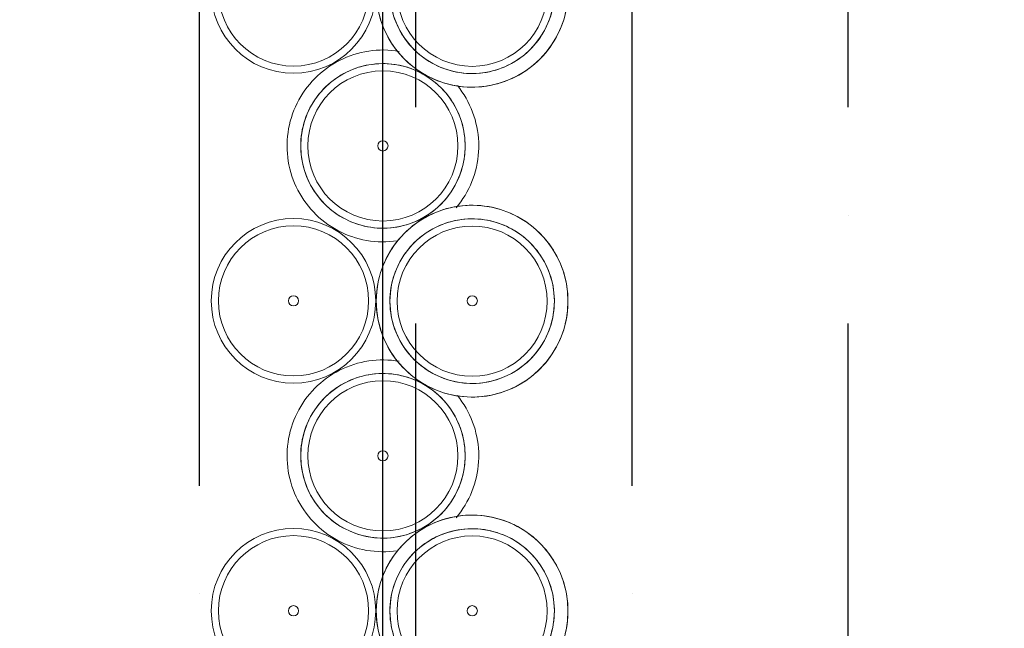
# Model space of a CAD drawing. Header units: millimetres. Extents: x 3625 to 132892, y -52547 to 67182.
# Tile 216 of 256: x 64082 to 64371, y 35296 to 35475. Entities that reach past the tile are written whole.
import ezdxf

# ---------------------------------------------------------------- set-up
doc = ezdxf.new("R2010")
doc.units = ezdxf.units.MM
doc.layers.add('A-GENM', color=6, linetype='Continuous', lineweight=18)
doc.layers.add('ATN Houtenlatten pl', color=20, linetype='Continuous')
pattern_1 = [(45, (-7171.6, -35437.6), (-500, 500), []), (45, (-7001.6, -35437.6), (-500, 500), []), (45, (-6991.6, -35437.6), (-500, 500), []), (45, (-6981.6, -35437.6), (-500, 500), []), (45, (-6971.6, -35437.6), (-500, 500), []), (45, (-6961.6, -35437.6), (-500, 500), []), (45, (-6951.6, -35437.6), (-500, 500), []), (45, (-6941.6, -35437.6), (-500, 500), [])]

# ---------------------------------------------------------------- blocks, each defined once
blk = doc.blocks.new('22_KA_stijgerbuizenwand sectie - Type-V201-Plotview plafond begane grond - 1 op 100')
at = {"layer": 'A-GENM', "flags": 128}
for points in [[(54.36, 45.39), (54.33, 46.52), (54.27, 47.64), (54.15, 48.76), (54, 49.88), (53.8, 50.98), (53.55, 52.08), (53.26, 53.17), (52.93, 54.25), (52.55, 55.31), (52.13, 56.35), (51.67, 57.38), (51.18, 58.39), (50.64, 59.38), (50.06, 60.34), (49.44, 61.29), (48.79, 62.2), (48.09, 63.09), (47.37, 63.95), (46.61, 64.78), (45.82, 65.58), (45, 66.35), (44.14, 67.09), (43.26, 67.79), (42.35, 68.45), (41.42, 69.08), (40.46, 69.67), (39.47, 70.22), (38.47, 70.73), (37.45, 71.2), (36.41, 71.63), (35.35, 72.01), (34.28, 72.36), (33.19, 72.66), (32.1, 72.92), (30.99, 73.13), (29.88, 73.3), (28.76, 73.42), (27.64, 73.5), (26.51, 73.54), (25.38, 73.53), (24.26, 73.47), (23.14, 73.37), (22.02, 73.23), (20.91, 73.04), (19.81, 72.8), (18.72, 72.53), (17.64, 72.21), (16.57, 71.84), (15.52, 71.44), (14.49, 70.99), (13.48, 70.5), (12.48, 69.97), (11.51, 69.4), (10.56, 68.79), (9.64, 68.15), (8.74, 67.47), (7.87, 66.75), (7.03, 66), (6.23, 65.22), (5.45, 64.4), (4.7, 63.56), (4, 62.69), (3.32, 61.78), (2.68, 60.85), (2.08, 59.9), (1.52, 58.93), (1, 57.93), (0.52, 56.91), (0.08, 55.87), (-0.32, 54.82), (-0.67, 53.75), (-0.99, 52.67), (-1.26, 51.58), (-1.48, 50.47), (-1.66, 49.36), (-1.8, 48.25), (-1.89, 47.12), (-1.94, 46), (-1.94, 45.39)], [(2.06, 45.39), (2.08, 46.36), (2.13, 47.32), (2.23, 48.28), (2.36, 49.24), (2.54, 50.19), (2.75, 51.13), (3, 52.06), (3.28, 52.99), (3.6, 53.9), (3.96, 54.79), (4.36, 55.68), (4.79, 56.54), (5.25, 57.39), (5.74, 58.22), (6.27, 59.03), (6.84, 59.81), (7.43, 60.58), (8.05, 61.31), (8.7, 62.03), (9.38, 62.71), (10.09, 63.37), (10.82, 64), (11.58, 64.6), (12.36, 65.17), (13.16, 65.71), (13.98, 66.22), (14.82, 66.69), (15.68, 67.13), (16.56, 67.53), (17.46, 67.9), (18.36, 68.23), (19.28, 68.53), (20.21, 68.78), (21.15, 69.01), (22.1, 69.19), (23.06, 69.33), (24.02, 69.44), (24.98, 69.51), (25.95, 69.54), (26.91, 69.53), (27.88, 69.48), (28.84, 69.4), (29.8, 69.27), (30.75, 69.11), (31.69, 68.91), (32.63, 68.67), (33.56, 68.4), (34.47, 68.08), (35.37, 67.73), (36.26, 67.35), (37.13, 66.93), (37.98, 66.48), (38.81, 65.99), (39.63, 65.47), (40.42, 64.92), (41.19, 64.33), (41.93, 63.72), (42.65, 63.07), (43.35, 62.4), (44.01, 61.7), (44.65, 60.98), (45.26, 60.23), (45.84, 59.45), (46.39, 58.66), (46.9, 57.84), (47.38, 57), (47.83, 56.15), (48.24, 55.27), (48.62, 54.38), (48.96, 53.48), (49.27, 52.56), (49.53, 51.64), (49.77, 50.7), (49.96, 49.75), (50.11, 48.8), (50.23, 47.84), (50.31, 46.88), (50.35, 45.91), (50.36, 45.39)], [(-1.94, 45.39), (-1.92, 44.26), (-1.85, 43.14), (-1.74, 42.02), (-1.58, 40.91), (-1.38, 39.8), (-1.14, 38.7), (-0.85, 37.61), (-0.51, 36.54), (-0.14, 35.47), (0.28, 34.43), (0.74, 33.4), (1.24, 32.39), (1.78, 31.4), (2.36, 30.44), (2.97, 29.5), (3.63, 28.58), (4.32, 27.69), (5.04, 26.83), (5.8, 26), (6.59, 25.2), (7.42, 24.43), (8.27, 23.69), (9.15, 22.99), (10.06, 22.33), (11, 21.7), (11.96, 21.11), (12.94, 20.56), (13.94, 20.05), (14.96, 19.58), (16.01, 19.15), (17.06, 18.77), (18.14, 18.42), (19.22, 18.12), (20.32, 17.86), (21.42, 17.65), (22.53, 17.48), (23.65, 17.36), (24.78, 17.28), (25.9, 17.24), (27.03, 17.25), (28.15, 17.31), (29.27, 17.41), (30.39, 17.55), (31.5, 17.74), (32.6, 17.98), (33.69, 18.25), (34.77, 18.58), (35.84, 18.94), (36.89, 19.35), (37.92, 19.79), (38.93, 20.28), (39.93, 20.81), (40.9, 21.38), (41.85, 21.99), (42.77, 22.63), (43.67, 23.31), (44.54, 24.03), (45.38, 24.78), (46.19, 25.56), (46.96, 26.38), (47.71, 27.22), (48.42, 28.1), (49.09, 29), (49.73, 29.93), (50.33, 30.88), (50.89, 31.86), (51.41, 32.85), (51.89, 33.87), (52.33, 34.91), (52.73, 35.96), (53.09, 37.03), (53.4, 38.11), (53.67, 39.2), (53.89, 40.31), (54.07, 41.42), (54.21, 42.54), (54.3, 43.66), (54.35, 44.78), (54.36, 45.39)], [(50.36, 45.39), (50.34, 44.42), (50.28, 43.46), (50.18, 42.5), (50.05, 41.54), (49.87, 40.59), (49.66, 39.65), (49.42, 38.72), (49.13, 37.79), (48.81, 36.88), (48.45, 35.99), (48.06, 35.1), (47.63, 34.24), (47.16, 33.39), (46.67, 32.56), (46.14, 31.75), (45.58, 30.97), (44.98, 30.21), (44.36, 29.47), (43.71, 28.75), (43.03, 28.07), (42.33, 27.41), (41.59, 26.78), (40.84, 26.18), (40.06, 25.61), (39.25, 25.07), (38.43, 24.56), (37.59, 24.09), (36.73, 23.65), (35.85, 23.25), (34.96, 22.88), (34.05, 22.55), (33.13, 22.25), (32.2, 22), (31.26, 21.77), (30.31, 21.59), (29.36, 21.45), (28.4, 21.34), (27.43, 21.27), (26.47, 21.24), (25.5, 21.25), (24.54, 21.3), (23.57, 21.38), (22.62, 21.51), (21.66, 21.67), (20.72, 21.87), (19.78, 22.11), (18.86, 22.39), (17.94, 22.7), (17.04, 23.05), (16.16, 23.43), (15.29, 23.85), (14.43, 24.3), (13.6, 24.79), (12.79, 25.31), (11.99, 25.87), (11.22, 26.45), (10.48, 27.06), (9.76, 27.71), (9.06, 28.38), (8.4, 29.08), (7.76, 29.8), (7.15, 30.55), (6.57, 31.33), (6.03, 32.12), (5.51, 32.94), (5.03, 33.78), (4.58, 34.63), (4.17, 35.51), (3.79, 36.4), (3.45, 37.3), (3.15, 38.22), (2.88, 39.14), (2.65, 40.08), (2.45, 41.03), (2.3, 41.98), (2.18, 42.94), (2.1, 43.9), (2.06, 44.87), (2.06, 45.39)], [(4.78, 27.74), (3.67, 27.91), (2.55, 28.03), (1.43, 28.11), (0.3, 28.15), (-0.82, 28.14), (-1.95, 28.08), (-3.07, 27.98), (-4.18, 27.84), (-5.29, 27.65), (-6.4, 27.41), (-7.49, 27.14), (-8.57, 26.82), (-9.63, 26.45), (-10.68, 26.04), (-11.71, 25.6), (-12.73, 25.11), (-13.72, 24.58), (-14.69, 24.01), (-15.64, 23.4), (-16.57, 22.76), (-17.46, 22.08), (-18.33, 21.36), (-19.17, 20.61), (-19.98, 19.83), (-20.76, 19.01), (-21.5, 18.17), (-22.21, 17.29), (-22.88, 16.39), (-23.52, 15.46), (-24.12, 14.51), (-24.68, 13.54), (-25.2, 12.54), (-25.69, 11.52), (-26.13, 10.48), (-26.52, 9.43), (-26.88, 8.36), (-27.19, 7.28), (-27.46, 6.19), (-27.69, 5.08), (-27.87, 3.97), (-28, 2.85), (-28.1, 1.73), (-28.14, 0.61), (-28.15, 0)], [(-6.92, 23.14), (-5.99, 23.39), (-5.05, 23.62), (-4.1, 23.8), (-3.15, 23.94), (-2.19, 24.05), (-1.23, 24.12), (-0.26, 24.15), (0.71, 24.14), (1.67, 24.09), (2.63, 24.01), (3.59, 23.88), (4.54, 23.72), (5.49, 23.52), (6.42, 23.28), (7.35, 23), (8.26, 22.69), (9.16, 22.34), (10.05, 21.96), (10.92, 21.54), (11.77, 21.09)], [(-19.37, 14.42), (-18.78, 15.19), (-18.16, 15.92), (-17.5, 16.64), (-16.83, 17.32), (-16.12, 17.98), (-15.39, 18.61), (-14.63, 19.21), (-13.85, 19.78), (-13.05, 20.32), (-12.23, 20.83), (-11.38, 21.3), (-10.52, 21.74), (-9.64, 22.14), (-8.75, 22.51), (-7.84, 22.84)], [(12.61, 20.6), (13.42, 20.08), (14.21, 19.53), (14.98, 18.94), (15.73, 18.33), (16.45, 17.68), (17.14, 17.01), (17.81, 16.31), (18.45, 15.59), (19.05, 14.84), (19.63, 14.06), (20.18, 13.27), (20.69, 12.45), (21.18, 11.61), (21.62, 10.76), (22.04, 9.88), (22.41, 8.99), (22.75, 8.09), (23.06, 7.17), (23.33, 6.25), (23.56, 5.31), (23.75, 4.36), (23.91, 3.41), (24.03, 2.45), (24.1, 1.49), (24.14, 0.52)], [(28.15, 0), (28.13, 1.13), (28.06, 2.25), (27.95, 3.37), (27.79, 4.48), (27.59, 5.59), (27.34, 6.69), (27.05, 7.78), (26.72, 8.86), (26.35, 9.92), (25.93, 10.96), (25.47, 11.99), (24.97, 13), (24.43, 13.99), (23.85, 14.95), (23.23, 15.89), (22.58, 16.81), (21.89, 17.7)], [(-24.15, 0), (-24.13, 0.97), (-24.07, 1.93), (-23.98, 2.89), (-23.84, 3.85), (-23.67, 4.8), (-23.46, 5.74), (-23.21, 6.67), (-22.92, 7.6), (-22.6, 8.51), (-22.24, 9.4), (-21.85, 10.29), (-21.42, 11.15), (-20.96, 12), (-20.46, 12.83), (-19.93, 13.64)], [(-28.15, 0), (-28.13, -1.13), (-28.06, -2.25), (-27.95, -3.37), (-27.79, -4.48), (-27.59, -5.59), (-27.34, -6.69), (-27.05, -7.78), (-26.72, -8.86), (-26.35, -9.92), (-25.93, -10.96), (-25.47, -11.99), (-24.97, -13), (-24.43, -13.99), (-23.85, -14.95), (-23.23, -15.89), (-22.58, -16.81), (-21.89, -17.7), (-21.16, -18.56), (-20.4, -19.39), (-19.61, -20.19), (-18.79, -20.96), (-17.94, -21.7), (-17.05, -22.4), (-16.14, -23.06), (-15.21, -23.69), (-14.25, -24.28), (-13.27, -24.83), (-12.26, -25.34), (-11.24, -25.81), (-10.2, -26.24), (-9.14, -26.62), (-8.07, -26.97), (-6.99, -27.27), (-5.89, -27.53), (-4.78, -27.74), (-3.67, -27.91), (-2.55, -28.03), (-1.43, -28.11), (-0.3, -28.15), (0.82, -28.14), (1.95, -28.08), (3.07, -27.98), (4.18, -27.84)], [(24.15, 0), (24.13, -0.97), (24.07, -1.93), (23.98, -2.89), (23.84, -3.85), (23.67, -4.8), (23.46, -5.74), (23.21, -6.67), (22.92, -7.6), (22.6, -8.51), (22.24, -9.4), (21.85, -10.29), (21.42, -11.15), (20.96, -12), (20.46, -12.83), (19.93, -13.64)], [(21.5, -18.17), (22.21, -17.29), (22.88, -16.39), (23.52, -15.46), (24.12, -14.51), (24.68, -13.54), (25.2, -12.54), (25.69, -11.52), (26.13, -10.48), (26.52, -9.43), (26.88, -8.36), (27.19, -7.28), (27.46, -6.19), (27.69, -5.08), (27.87, -3.97), (28, -2.85), (28.1, -1.73), (28.14, -0.61), (28.15, 0)], [(6.92, -23.14), (5.99, -23.39), (5.05, -23.62), (4.1, -23.8), (3.15, -23.94), (2.19, -24.05), (1.23, -24.12), (0.26, -24.15), (-0.71, -24.14), (-1.67, -24.09), (-2.63, -24.01), (-3.59, -23.88), (-4.54, -23.72), (-5.49, -23.52), (-6.42, -23.28), (-7.35, -23), (-8.26, -22.69), (-9.16, -22.34), (-10.05, -21.96), (-10.92, -21.54), (-11.77, -21.09), (-12.61, -20.6), (-13.42, -20.08), (-14.21, -19.53), (-14.98, -18.94), (-15.73, -18.33), (-16.45, -17.68), (-17.14, -17.01), (-17.81, -16.31), (-18.45, -15.59), (-19.05, -14.84), (-19.63, -14.06), (-20.18, -13.27), (-20.69, -12.45), (-21.18, -11.61), (-21.62, -10.76), (-22.04, -9.88), (-22.41, -8.99), (-22.75, -8.09), (-23.06, -7.17), (-23.33, -6.25), (-23.56, -5.31), (-23.75, -4.36), (-23.91, -3.41), (-24.03, -2.45), (-24.1, -1.49), (-24.14, -0.52)], [(19.37, -14.42), (18.78, -15.19), (18.16, -15.92), (17.5, -16.64), (16.83, -17.32), (16.12, -17.98), (15.39, -18.61), (14.63, -19.21), (13.85, -19.78), (13.05, -20.32), (12.23, -20.83), (11.38, -21.3), (10.52, -21.74), (9.64, -22.14), (8.75, -22.51), (7.84, -22.84)]]:
    blk.add_lwpolyline(points, dxfattribs=at)
at = {"layer": 'A-GENM'}
for centre, radius, start, end in [((26.21, 45.39), 28.15, 360, 180), ((-26.25, 45.47), 24.15, 0, 180), ((26.21, 45.39), 24.15, 360, 180), ((26.21, 45.39), 24.15, 0, 180), ((-26.25, 45.47), 22.04, 360, 180), ((26.21, 45.39), 22.04, 360, 180), ((-26.25, 45.47), 1.5, 0, 180), ((26.25, 45.47), 1.5, 0, 180), ((-26.25, 45.47), 24.15, 180, 0), ((-26.25, 45.47), 22.04, 180, 360), ((-26.25, 45.47), 1.5, 180, 0), ((26.21, 45.39), 28.15, 180, 360), ((26.21, 45.39), 24.15, 180, 360), ((26.21, 45.39), 24.15, 180, 0), ((26.21, 45.39), 22.04, 180, 360), ((26.25, 45.47), 1.5, 180, 0), ((0, 0), 24.15, 0, 180), ((0, 0), 22.04, 360, 180), ((0, 0), 24.15, 180, 0), ((0, 0), 22.04, 180, 360), ((0, 0), 1.5, 0, 180), ((0, 0), 1.5, 180, 0)]:
    blk.add_arc(centre, radius, start, end, dxfattribs=at)
blk = doc.blocks.new('22_KA_stijgerbuizenwand sectie - Type-V202-Plotview plafond begane grond - 1 op 100')
at = {"layer": 'A-GENM'}
h = blk.add_hatch(dxfattribs=at)
h.set_pattern_fill('FP_320', color=256, style=0, pattern_type=2)
h.set_pattern_definition([(45, (-7171.6, -35346.6), (-500, 500), []), (45, (-7001.6, -35346.6), (-500, 500), []), (45, (-6991.6, -35346.6), (-500, 500), []), (45, (-6981.6, -35346.6), (-500, 500), []), (45, (-6971.6, -35346.6), (-500, 500), []), (45, (-6961.6, -35346.6), (-500, 500), []), (45, (-6951.6, -35346.6), (-500, 500), []), (45, (-6941.6, -35346.6), (-500, 500), [])])
h.paths.add_polyline_path([(-18.79, 22.5), (-6.71, 31.27), (-2.1, 45.47), (-6.71, 59.66), (-18.79, 68.43), (-33.71, 68.43), (-45.79, 59.66), (-50.4, 45.47), (-45.79, 31.27), (-33.71, 22.5)], flags=0)
h.paths.add_polyline_path([(-19.44, 24.51), (-33.06, 24.51), (-44.08, 32.51), (-48.29, 45.47), (-44.08, 58.42), (-33.06, 66.42), (-18.63, 65.83), (-8.42, 58.42), (-4.21, 45.47), (-8.42, 32.51), (-13.42, 28.88)], flags=0)
at = {"layer": 'A-GENM', "flags": 128}
for points in [[(54.36, 45.39), (54.33, 46.52), (54.27, 47.64), (54.15, 48.76), (54, 49.88), (53.8, 50.98), (53.55, 52.08), (53.26, 53.17), (52.93, 54.25), (52.55, 55.31), (52.13, 56.35), (51.67, 57.38), (51.18, 58.39), (50.64, 59.38), (50.06, 60.34), (49.44, 61.29), (48.79, 62.2), (48.09, 63.09), (47.37, 63.95), (46.61, 64.78), (45.82, 65.58), (45, 66.35), (44.14, 67.09), (43.26, 67.79), (42.35, 68.45), (41.42, 69.08), (40.46, 69.67), (39.47, 70.22), (38.47, 70.73), (37.45, 71.2), (36.41, 71.63), (35.35, 72.01), (34.28, 72.36), (33.19, 72.66), (32.1, 72.92), (30.99, 73.13), (29.88, 73.3), (28.76, 73.42), (27.64, 73.5), (26.51, 73.54), (25.38, 73.53), (24.26, 73.47), (23.14, 73.37), (22.02, 73.23), (20.91, 73.04), (19.81, 72.8), (18.72, 72.53), (17.64, 72.21), (16.57, 71.84), (15.52, 71.44), (14.49, 70.99), (13.48, 70.5), (12.48, 69.97), (11.51, 69.4), (10.56, 68.79), (9.64, 68.15), (8.74, 67.47), (7.87, 66.75), (7.03, 66), (6.23, 65.22), (5.45, 64.4), (4.7, 63.56), (4, 62.69), (3.32, 61.78), (2.68, 60.85), (2.08, 59.9), (1.52, 58.93), (1, 57.93), (0.52, 56.91), (0.08, 55.87), (-0.32, 54.82), (-0.67, 53.75), (-0.99, 52.67), (-1.26, 51.58), (-1.48, 50.47), (-1.66, 49.36), (-1.8, 48.25), (-1.89, 47.12), (-1.94, 46), (-1.94, 45.39)], [(2.06, 45.39), (2.08, 46.36), (2.13, 47.32), (2.23, 48.28), (2.36, 49.24), (2.54, 50.19), (2.75, 51.13), (3, 52.06), (3.28, 52.99), (3.6, 53.9), (3.96, 54.79), (4.36, 55.68), (4.79, 56.54), (5.25, 57.39), (5.74, 58.22), (6.27, 59.03), (6.84, 59.81), (7.43, 60.58), (8.05, 61.31), (8.7, 62.03), (9.38, 62.71), (10.09, 63.37), (10.82, 64), (11.58, 64.6), (12.36, 65.17), (13.16, 65.71), (13.98, 66.22), (14.82, 66.69), (15.68, 67.13), (16.56, 67.53), (17.46, 67.9), (18.36, 68.23), (19.28, 68.53), (20.21, 68.78), (21.15, 69.01), (22.1, 69.19), (23.06, 69.33), (24.02, 69.44), (24.98, 69.51), (25.95, 69.54), (26.91, 69.53), (27.88, 69.48), (28.84, 69.4), (29.8, 69.27), (30.75, 69.11), (31.69, 68.91), (32.63, 68.67), (33.56, 68.4), (34.47, 68.08), (35.37, 67.73), (36.26, 67.35), (37.13, 66.93), (37.98, 66.48), (38.81, 65.99), (39.63, 65.47), (40.42, 64.92), (41.19, 64.33), (41.93, 63.72), (42.65, 63.07), (43.35, 62.4), (44.01, 61.7), (44.65, 60.98), (45.26, 60.23), (45.84, 59.45), (46.39, 58.66), (46.9, 57.84), (47.38, 57), (47.83, 56.15), (48.24, 55.27), (48.62, 54.38), (48.96, 53.48), (49.27, 52.56), (49.53, 51.64), (49.77, 50.7), (49.96, 49.75), (50.11, 48.8), (50.23, 47.84), (50.31, 46.88), (50.35, 45.91), (50.36, 45.39)], [(-1.94, 45.39), (-1.92, 44.26), (-1.85, 43.14), (-1.74, 42.02), (-1.58, 40.91), (-1.38, 39.8), (-1.14, 38.7), (-0.85, 37.61), (-0.51, 36.54), (-0.14, 35.47), (0.28, 34.43), (0.74, 33.4), (1.24, 32.39), (1.78, 31.4), (2.36, 30.44), (2.97, 29.5), (3.63, 28.58), (4.32, 27.69), (5.04, 26.83), (5.8, 26), (6.59, 25.2), (7.42, 24.43), (8.27, 23.69), (9.15, 22.99), (10.06, 22.33), (11, 21.7), (11.96, 21.11), (12.94, 20.56), (13.94, 20.05), (14.96, 19.58), (16.01, 19.15), (17.06, 18.77), (18.14, 18.42), (19.22, 18.12), (20.32, 17.86), (21.42, 17.65), (22.53, 17.48), (23.65, 17.36), (24.78, 17.28), (25.9, 17.24), (27.03, 17.25), (28.15, 17.31), (29.27, 17.41), (30.39, 17.55), (31.5, 17.74), (32.6, 17.98), (33.69, 18.25), (34.77, 18.58), (35.84, 18.94), (36.89, 19.35), (37.92, 19.79), (38.93, 20.28), (39.93, 20.81), (40.9, 21.38), (41.85, 21.99), (42.77, 22.63), (43.67, 23.31), (44.54, 24.03), (45.38, 24.78), (46.19, 25.56), (46.96, 26.38), (47.71, 27.22), (48.42, 28.1), (49.09, 29), (49.73, 29.93), (50.33, 30.88), (50.89, 31.86), (51.41, 32.85), (51.89, 33.87), (52.33, 34.91), (52.73, 35.96), (53.09, 37.03), (53.4, 38.11), (53.67, 39.2), (53.89, 40.31), (54.07, 41.42), (54.21, 42.54), (54.3, 43.66), (54.35, 44.78), (54.36, 45.39)], [(50.36, 45.39), (50.34, 44.42), (50.28, 43.46), (50.18, 42.5), (50.05, 41.54), (49.87, 40.59), (49.66, 39.65), (49.42, 38.72), (49.13, 37.79), (48.81, 36.88), (48.45, 35.99), (48.06, 35.1), (47.63, 34.24), (47.16, 33.39), (46.67, 32.56), (46.14, 31.75), (45.58, 30.97), (44.98, 30.21), (44.36, 29.47), (43.71, 28.75), (43.03, 28.07), (42.33, 27.41), (41.59, 26.78), (40.84, 26.18), (40.06, 25.61), (39.25, 25.07), (38.43, 24.56), (37.59, 24.09), (36.73, 23.65), (35.85, 23.25), (34.96, 22.88), (34.05, 22.55), (33.13, 22.25), (32.2, 22), (31.26, 21.77), (30.31, 21.59), (29.36, 21.45), (28.4, 21.34), (27.43, 21.27), (26.47, 21.24), (25.5, 21.25), (24.54, 21.3), (23.57, 21.38), (22.62, 21.51), (21.66, 21.67), (20.72, 21.87), (19.78, 22.11), (18.86, 22.39), (17.94, 22.7), (17.04, 23.05), (16.16, 23.43), (15.29, 23.85), (14.43, 24.3), (13.6, 24.79), (12.79, 25.31), (11.99, 25.87), (11.22, 26.45), (10.48, 27.06), (9.76, 27.71), (9.06, 28.38), (8.4, 29.08), (7.76, 29.8), (7.15, 30.55), (6.57, 31.33), (6.03, 32.12), (5.51, 32.94), (5.03, 33.78), (4.58, 34.63), (4.17, 35.51), (3.79, 36.4), (3.45, 37.3), (3.15, 38.22), (2.88, 39.14), (2.65, 40.08), (2.45, 41.03), (2.3, 41.98), (2.18, 42.94), (2.1, 43.9), (2.06, 44.87), (2.06, 45.39)], [(4.78, 27.74), (3.67, 27.91), (2.55, 28.03), (1.43, 28.11), (0.3, 28.15), (-0.82, 28.14), (-1.95, 28.08), (-3.07, 27.98), (-4.18, 27.84), (-5.29, 27.65), (-6.4, 27.41), (-7.49, 27.14), (-8.57, 26.82), (-9.63, 26.45), (-10.68, 26.04), (-11.71, 25.6), (-12.73, 25.11), (-13.72, 24.58), (-14.69, 24.01), (-15.64, 23.4), (-16.57, 22.76), (-17.46, 22.08), (-18.33, 21.36), (-19.17, 20.61), (-19.98, 19.83), (-20.76, 19.01), (-21.5, 18.17), (-22.21, 17.29), (-22.88, 16.39), (-23.52, 15.46), (-24.12, 14.51), (-24.68, 13.54), (-25.2, 12.54), (-25.69, 11.52), (-26.13, 10.48), (-26.52, 9.43), (-26.88, 8.36), (-27.19, 7.28), (-27.46, 6.19), (-27.69, 5.08), (-27.87, 3.97), (-28, 2.85), (-28.1, 1.73), (-28.14, 0.61), (-28.15, 0)], [(-6.92, 23.14), (-5.99, 23.39), (-5.05, 23.62), (-4.1, 23.8), (-3.15, 23.94), (-2.19, 24.05), (-1.23, 24.12), (-0.26, 24.15), (0.71, 24.14), (1.67, 24.09), (2.63, 24.01), (3.59, 23.88), (4.54, 23.72), (5.49, 23.52), (6.42, 23.28), (7.35, 23), (8.26, 22.69), (9.16, 22.34), (10.05, 21.96), (10.92, 21.54), (11.77, 21.09)], [(-19.37, 14.42), (-18.78, 15.19), (-18.16, 15.92), (-17.5, 16.64), (-16.83, 17.32), (-16.12, 17.98), (-15.39, 18.61), (-14.63, 19.21), (-13.85, 19.78), (-13.05, 20.32), (-12.23, 20.83), (-11.38, 21.3), (-10.52, 21.74), (-9.64, 22.14), (-8.75, 22.51), (-7.84, 22.84)], [(12.61, 20.6), (13.42, 20.08), (14.21, 19.53), (14.98, 18.94), (15.73, 18.33), (16.45, 17.68), (17.14, 17.01), (17.81, 16.31), (18.45, 15.59), (19.05, 14.84), (19.63, 14.06), (20.18, 13.27), (20.69, 12.45), (21.18, 11.61), (21.62, 10.76), (22.04, 9.88), (22.41, 8.99), (22.75, 8.09), (23.06, 7.17), (23.33, 6.25), (23.56, 5.31), (23.75, 4.36), (23.91, 3.41), (24.03, 2.45), (24.1, 1.49), (24.14, 0.52)], [(28.15, 0), (28.13, 1.13), (28.06, 2.25), (27.95, 3.37), (27.79, 4.48), (27.59, 5.59), (27.34, 6.69), (27.05, 7.78), (26.72, 8.86), (26.35, 9.92), (25.93, 10.96), (25.47, 11.99), (24.97, 13), (24.43, 13.99), (23.85, 14.95), (23.23, 15.89), (22.58, 16.81), (21.89, 17.7)], [(-24.15, 0), (-24.13, 0.97), (-24.07, 1.93), (-23.98, 2.89), (-23.84, 3.85), (-23.67, 4.8), (-23.46, 5.74), (-23.21, 6.67), (-22.92, 7.6), (-22.6, 8.51), (-22.24, 9.4), (-21.85, 10.29), (-21.42, 11.15), (-20.96, 12), (-20.46, 12.83), (-19.93, 13.64)], [(-28.15, 0), (-28.13, -1.13), (-28.06, -2.25), (-27.95, -3.37), (-27.79, -4.48), (-27.59, -5.59), (-27.34, -6.69), (-27.05, -7.78), (-26.72, -8.86), (-26.35, -9.92), (-25.93, -10.96), (-25.47, -11.99), (-24.97, -13), (-24.43, -13.99), (-23.85, -14.95), (-23.23, -15.89), (-22.58, -16.81), (-21.89, -17.7), (-21.16, -18.56), (-20.4, -19.39), (-19.61, -20.19), (-18.79, -20.96), (-17.94, -21.7), (-17.05, -22.4), (-16.14, -23.06), (-15.21, -23.69), (-14.25, -24.28), (-13.27, -24.83), (-12.26, -25.34), (-11.24, -25.81), (-10.2, -26.24), (-9.14, -26.62), (-8.07, -26.97), (-6.99, -27.27), (-5.89, -27.53), (-4.78, -27.74), (-3.67, -27.91), (-2.55, -28.03), (-1.43, -28.11), (-0.3, -28.15), (0.82, -28.14), (1.95, -28.08), (3.07, -27.98), (4.18, -27.84)], [(24.15, 0), (24.13, -0.97), (24.07, -1.93), (23.98, -2.89), (23.84, -3.85), (23.67, -4.8), (23.46, -5.74), (23.21, -6.67), (22.92, -7.6), (22.6, -8.51), (22.24, -9.4), (21.85, -10.29), (21.42, -11.15), (20.96, -12), (20.46, -12.83), (19.93, -13.64)], [(21.5, -18.17), (22.21, -17.29), (22.88, -16.39), (23.52, -15.46), (24.12, -14.51), (24.68, -13.54), (25.2, -12.54), (25.69, -11.52), (26.13, -10.48), (26.52, -9.43), (26.88, -8.36), (27.19, -7.28), (27.46, -6.19), (27.69, -5.08), (27.87, -3.97), (28, -2.85), (28.1, -1.73), (28.14, -0.61), (28.15, 0)], [(6.92, -23.14), (5.99, -23.39), (5.05, -23.62), (4.1, -23.8), (3.15, -23.94), (2.19, -24.05), (1.23, -24.12), (0.26, -24.15), (-0.71, -24.14), (-1.67, -24.09), (-2.63, -24.01), (-3.59, -23.88), (-4.54, -23.72), (-5.49, -23.52), (-6.42, -23.28), (-7.35, -23), (-8.26, -22.69), (-9.16, -22.34), (-10.05, -21.96), (-10.92, -21.54), (-11.77, -21.09), (-12.61, -20.6), (-13.42, -20.08), (-14.21, -19.53), (-14.98, -18.94), (-15.73, -18.33), (-16.45, -17.68), (-17.14, -17.01), (-17.81, -16.31), (-18.45, -15.59), (-19.05, -14.84), (-19.63, -14.06), (-20.18, -13.27), (-20.69, -12.45), (-21.18, -11.61), (-21.62, -10.76), (-22.04, -9.88), (-22.41, -8.99), (-22.75, -8.09), (-23.06, -7.17), (-23.33, -6.25), (-23.56, -5.31), (-23.75, -4.36), (-23.91, -3.41), (-24.03, -2.45), (-24.1, -1.49), (-24.14, -0.52)], [(19.37, -14.42), (18.78, -15.19), (18.16, -15.92), (17.5, -16.64), (16.83, -17.32), (16.12, -17.98), (15.39, -18.61), (14.63, -19.21), (13.85, -19.78), (13.05, -20.32), (12.23, -20.83), (11.38, -21.3), (10.52, -21.74), (9.64, -22.14), (8.75, -22.51), (7.84, -22.84)]]:
    blk.add_lwpolyline(points, dxfattribs=at)
at = {"layer": 'A-GENM'}
for centre, radius, start, end in [((26.21, 45.39), 28.15, 360, 180), ((-26.25, 45.47), 24.15, 0, 180), ((26.21, 45.39), 24.15, 360, 180), ((26.21, 45.39), 24.15, 0, 180), ((-26.25, 45.47), 22.04, 360, 180), ((26.21, 45.39), 22.04, 360, 180), ((-26.25, 45.47), 1.5, 0, 180), ((26.25, 45.47), 1.5, 0, 180), ((-26.25, 45.47), 24.15, 180, 0), ((-26.25, 45.47), 22.04, 180, 360), ((-26.25, 45.47), 1.5, 180, 0), ((26.21, 45.39), 28.15, 180, 360), ((26.21, 45.39), 24.15, 180, 360), ((26.21, 45.39), 24.15, 180, 0), ((26.21, 45.39), 22.04, 180, 360), ((26.25, 45.47), 1.5, 180, 0), ((0, 0), 24.15, 0, 180), ((0, 0), 22.04, 360, 180), ((0, 0), 24.15, 180, 0), ((0, 0), 22.04, 180, 360), ((0, 0), 1.5, 0, 180), ((0, 0), 1.5, 180, 0)]:
    blk.add_arc(centre, radius, start, end, dxfattribs=at)
blk = doc.blocks.new('22_KA_stijgerbuizenwand sectie - Type-V203-Plotview plafond begane grond - 1 op 100')
at = {"layer": 'A-GENM'}
h = blk.add_hatch(dxfattribs=at)
h.set_pattern_fill('FP_321', color=256, style=0, pattern_type=2)
h.set_pattern_definition(pattern_1)
h.paths.add_polyline_path([(-33.71, 22.5), (-18.79, 22.5), (-6.71, 31.27), (-2.1, 45.47), (-6.71, 59.66), (-18.79, 68.43), (-33.71, 68.43), (-45.79, 59.66), (-50.4, 45.47), (-45.79, 31.27)], flags=0)
h.paths.add_polyline_path([(-33.06, 24.51), (-44.08, 32.51), (-48.29, 45.47), (-44.08, 58.42), (-33.06, 66.42), (-19.44, 66.42), (-8.42, 58.42), (-4.21, 45.47), (-8.42, 32.51), (-19.44, 24.51)], flags=0)
h = blk.add_hatch(dxfattribs=at)
h.set_pattern_fill('FP_321', color=256, style=0, pattern_type=2)
h.set_pattern_definition(pattern_1)
h.paths.add_polyline_path([(18.74, 22.42), (33.67, 22.42), (45.74, 31.2), (50.36, 45.39), (45.74, 59.59), (33.67, 68.36), (18.74, 68.36), (6.67, 59.59), (2.06, 45.39), (6.67, 31.2), (11.62, 27.6)], flags=0)
h.paths.add_polyline_path([(19.4, 24.43), (8.38, 32.44), (4.17, 45.39), (8.38, 58.34), (19.4, 66.35), (33.02, 66.35), (44.03, 58.34), (48.24, 45.39), (44.03, 32.44), (33.02, 24.43)], flags=0)
h = blk.add_hatch(dxfattribs=at)
h.set_pattern_fill('FP_321', color=256, style=0, pattern_type=2)
h.set_pattern_definition(pattern_1)
h.paths.add_polyline_path([(-7.46, -22.97), (7.46, -22.97), (19.54, -14.2), (24.15, 0), (19.54, 14.2), (7.46, 22.97), (-7.46, 22.97), (-19.54, 14.2), (-24.15, 0), (-19.54, -14.2), (-13.42, -18.64)], flags=0)
h.paths.add_polyline_path([(-6.81, -20.96), (-17.83, -12.95), (-22.04, 0), (-17.83, 12.95), (-6.81, 20.96), (6.81, 20.96), (17.83, 12.95), (22.04, 0), (17.83, -12.95), (6.81, -20.96)], flags=0)
at = {"layer": 'A-GENM', "flags": 128}
for points in [[(54.36, 45.39), (54.33, 46.52), (54.27, 47.64), (54.15, 48.76), (54, 49.88), (53.8, 50.98), (53.55, 52.08), (53.26, 53.17), (52.93, 54.25), (52.55, 55.31), (52.13, 56.35), (51.67, 57.38), (51.18, 58.39), (50.64, 59.38), (50.06, 60.34), (49.44, 61.29), (48.79, 62.2), (48.09, 63.09), (47.37, 63.95), (46.61, 64.78), (45.82, 65.58), (45, 66.35), (44.14, 67.09), (43.26, 67.79), (42.35, 68.45), (41.42, 69.08), (40.46, 69.67), (39.47, 70.22), (38.47, 70.73), (37.45, 71.2), (36.41, 71.63), (35.35, 72.01), (34.28, 72.36), (33.19, 72.66), (32.1, 72.92), (30.99, 73.13), (29.88, 73.3), (28.76, 73.42), (27.64, 73.5), (26.51, 73.54), (25.38, 73.53), (24.26, 73.47), (23.14, 73.37), (22.02, 73.23), (20.91, 73.04), (19.81, 72.8), (18.72, 72.53), (17.64, 72.21), (16.57, 71.84), (15.52, 71.44), (14.49, 70.99), (13.48, 70.5), (12.48, 69.97), (11.51, 69.4), (10.56, 68.79), (9.64, 68.15), (8.74, 67.47), (7.87, 66.75), (7.03, 66), (6.23, 65.22), (5.45, 64.4), (4.7, 63.56), (4, 62.69), (3.32, 61.78), (2.68, 60.85), (2.08, 59.9), (1.52, 58.93), (1, 57.93), (0.52, 56.91), (0.08, 55.87), (-0.32, 54.82), (-0.67, 53.75), (-0.99, 52.67), (-1.26, 51.58), (-1.48, 50.47), (-1.66, 49.36), (-1.8, 48.25), (-1.89, 47.12), (-1.94, 46), (-1.94, 45.39)], [(2.06, 45.39), (2.08, 46.36), (2.13, 47.32), (2.23, 48.28), (2.36, 49.24), (2.54, 50.19), (2.75, 51.13), (3, 52.06), (3.28, 52.99), (3.6, 53.9), (3.96, 54.79), (4.36, 55.68), (4.79, 56.54), (5.25, 57.39), (5.74, 58.22), (6.27, 59.03), (6.84, 59.81), (7.43, 60.58), (8.05, 61.31), (8.7, 62.03), (9.38, 62.71), (10.09, 63.37), (10.82, 64), (11.58, 64.6), (12.36, 65.17), (13.16, 65.71), (13.98, 66.22), (14.82, 66.69), (15.68, 67.13), (16.56, 67.53), (17.46, 67.9), (18.36, 68.23), (19.28, 68.53), (20.21, 68.78), (21.15, 69.01), (22.1, 69.19), (23.06, 69.33), (24.02, 69.44), (24.98, 69.51), (25.95, 69.54), (26.91, 69.53), (27.88, 69.48), (28.84, 69.4), (29.8, 69.27), (30.75, 69.11), (31.69, 68.91), (32.63, 68.67), (33.56, 68.4), (34.47, 68.08), (35.37, 67.73), (36.26, 67.35), (37.13, 66.93), (37.98, 66.48), (38.81, 65.99), (39.63, 65.47), (40.42, 64.92), (41.19, 64.33), (41.93, 63.72), (42.65, 63.07), (43.35, 62.4), (44.01, 61.7), (44.65, 60.98), (45.26, 60.23), (45.84, 59.45), (46.39, 58.66), (46.9, 57.84), (47.38, 57), (47.83, 56.15), (48.24, 55.27), (48.62, 54.38), (48.96, 53.48), (49.27, 52.56), (49.53, 51.64), (49.77, 50.7), (49.96, 49.75), (50.11, 48.8), (50.23, 47.84), (50.31, 46.88), (50.35, 45.91), (50.36, 45.39)], [(-1.94, 45.39), (-1.92, 44.26), (-1.85, 43.14), (-1.74, 42.02), (-1.58, 40.91), (-1.38, 39.8), (-1.14, 38.7), (-0.85, 37.61), (-0.51, 36.54), (-0.14, 35.47), (0.28, 34.43), (0.74, 33.4), (1.24, 32.39), (1.78, 31.4), (2.36, 30.44), (2.97, 29.5), (3.63, 28.58), (4.32, 27.69), (5.04, 26.83), (5.8, 26), (6.59, 25.2), (7.42, 24.43), (8.27, 23.69), (9.15, 22.99), (10.06, 22.33), (11, 21.7), (11.96, 21.11), (12.94, 20.56), (13.94, 20.05), (14.96, 19.58), (16.01, 19.15), (17.06, 18.77), (18.14, 18.42), (19.22, 18.12), (20.32, 17.86), (21.42, 17.65), (22.53, 17.48), (23.65, 17.36), (24.78, 17.28), (25.9, 17.24), (27.03, 17.25), (28.15, 17.31), (29.27, 17.41), (30.39, 17.55), (31.5, 17.74), (32.6, 17.98), (33.69, 18.25), (34.77, 18.58), (35.84, 18.94), (36.89, 19.35), (37.92, 19.79), (38.93, 20.28), (39.93, 20.81), (40.9, 21.38), (41.85, 21.99), (42.77, 22.63), (43.67, 23.31), (44.54, 24.03), (45.38, 24.78), (46.19, 25.56), (46.96, 26.38), (47.71, 27.22), (48.42, 28.1), (49.09, 29), (49.73, 29.93), (50.33, 30.88), (50.89, 31.86), (51.41, 32.85), (51.89, 33.87), (52.33, 34.91), (52.73, 35.96), (53.09, 37.03), (53.4, 38.11), (53.67, 39.2), (53.89, 40.31), (54.07, 41.42), (54.21, 42.54), (54.3, 43.66), (54.35, 44.78), (54.36, 45.39)], [(50.36, 45.39), (50.34, 44.42), (50.28, 43.46), (50.18, 42.5), (50.05, 41.54), (49.87, 40.59), (49.66, 39.65), (49.42, 38.72), (49.13, 37.79), (48.81, 36.88), (48.45, 35.99), (48.06, 35.1), (47.63, 34.24), (47.16, 33.39), (46.67, 32.56), (46.14, 31.75), (45.58, 30.97), (44.98, 30.21), (44.36, 29.47), (43.71, 28.75), (43.03, 28.07), (42.33, 27.41), (41.59, 26.78), (40.84, 26.18), (40.06, 25.61), (39.25, 25.07), (38.43, 24.56), (37.59, 24.09), (36.73, 23.65), (35.85, 23.25), (34.96, 22.88), (34.05, 22.55), (33.13, 22.25), (32.2, 22), (31.26, 21.77), (30.31, 21.59), (29.36, 21.45), (28.4, 21.34), (27.43, 21.27), (26.47, 21.24), (25.5, 21.25), (24.54, 21.3), (23.57, 21.38), (22.62, 21.51), (21.66, 21.67), (20.72, 21.87), (19.78, 22.11), (18.86, 22.39), (17.94, 22.7), (17.04, 23.05), (16.16, 23.43), (15.29, 23.85), (14.43, 24.3), (13.6, 24.79), (12.79, 25.31), (11.99, 25.87), (11.22, 26.45), (10.48, 27.06), (9.76, 27.71), (9.06, 28.38), (8.4, 29.08), (7.76, 29.8), (7.15, 30.55), (6.57, 31.33), (6.03, 32.12), (5.51, 32.94), (5.03, 33.78), (4.58, 34.63), (4.17, 35.51), (3.79, 36.4), (3.45, 37.3), (3.15, 38.22), (2.88, 39.14), (2.65, 40.08), (2.45, 41.03), (2.3, 41.98), (2.18, 42.94), (2.1, 43.9), (2.06, 44.87), (2.06, 45.39)], [(4.78, 27.74), (3.67, 27.91), (2.55, 28.03), (1.43, 28.11), (0.3, 28.15), (-0.82, 28.14), (-1.95, 28.08), (-3.07, 27.98), (-4.18, 27.84), (-5.29, 27.65), (-6.4, 27.41), (-7.49, 27.14), (-8.57, 26.82), (-9.63, 26.45), (-10.68, 26.04), (-11.71, 25.6), (-12.73, 25.11), (-13.72, 24.58), (-14.69, 24.01), (-15.64, 23.4), (-16.57, 22.76), (-17.46, 22.08), (-18.33, 21.36), (-19.17, 20.61), (-19.98, 19.83), (-20.76, 19.01), (-21.5, 18.17), (-22.21, 17.29), (-22.88, 16.39), (-23.52, 15.46), (-24.12, 14.51), (-24.68, 13.54), (-25.2, 12.54), (-25.69, 11.52), (-26.13, 10.48), (-26.52, 9.43), (-26.88, 8.36), (-27.19, 7.28), (-27.46, 6.19), (-27.69, 5.08), (-27.87, 3.97), (-28, 2.85), (-28.1, 1.73), (-28.14, 0.61), (-28.15, 0)], [(-6.92, 23.14), (-5.99, 23.39), (-5.05, 23.62), (-4.1, 23.8), (-3.15, 23.94), (-2.19, 24.05), (-1.23, 24.12), (-0.26, 24.15), (0.71, 24.14), (1.67, 24.09), (2.63, 24.01), (3.59, 23.88), (4.54, 23.72), (5.49, 23.52), (6.42, 23.28), (7.35, 23), (8.26, 22.69), (9.16, 22.34), (10.05, 21.96), (10.92, 21.54), (11.77, 21.09)], [(-19.37, 14.42), (-18.78, 15.19), (-18.16, 15.92), (-17.5, 16.64), (-16.83, 17.32), (-16.12, 17.98), (-15.39, 18.61), (-14.63, 19.21), (-13.85, 19.78), (-13.05, 20.32), (-12.23, 20.83), (-11.38, 21.3), (-10.52, 21.74), (-9.64, 22.14), (-8.75, 22.51), (-7.84, 22.84)], [(12.61, 20.6), (13.42, 20.08), (14.21, 19.53), (14.98, 18.94), (15.73, 18.33), (16.45, 17.68), (17.14, 17.01), (17.81, 16.31), (18.45, 15.59), (19.05, 14.84), (19.63, 14.06), (20.18, 13.27), (20.69, 12.45), (21.18, 11.61), (21.62, 10.76), (22.04, 9.88), (22.41, 8.99), (22.75, 8.09), (23.06, 7.17), (23.33, 6.25), (23.56, 5.31), (23.75, 4.36), (23.91, 3.41), (24.03, 2.45), (24.1, 1.49), (24.14, 0.52)], [(28.15, 0), (28.13, 1.13), (28.06, 2.25), (27.95, 3.37), (27.79, 4.48), (27.59, 5.59), (27.34, 6.69), (27.05, 7.78), (26.72, 8.86), (26.35, 9.92), (25.93, 10.96), (25.47, 11.99), (24.97, 13), (24.43, 13.99), (23.85, 14.95), (23.23, 15.89), (22.58, 16.81), (21.89, 17.7)], [(-24.15, 0), (-24.13, 0.97), (-24.07, 1.93), (-23.98, 2.89), (-23.84, 3.85), (-23.67, 4.8), (-23.46, 5.74), (-23.21, 6.67), (-22.92, 7.6), (-22.6, 8.51), (-22.24, 9.4), (-21.85, 10.29), (-21.42, 11.15), (-20.96, 12), (-20.46, 12.83), (-19.93, 13.64)], [(-28.15, 0), (-28.13, -1.13), (-28.06, -2.25), (-27.95, -3.37), (-27.79, -4.48), (-27.59, -5.59), (-27.34, -6.69), (-27.05, -7.78), (-26.72, -8.86), (-26.35, -9.92), (-25.93, -10.96), (-25.47, -11.99), (-24.97, -13), (-24.43, -13.99), (-23.85, -14.95), (-23.23, -15.89), (-22.58, -16.81), (-21.89, -17.7), (-21.16, -18.56), (-20.4, -19.39), (-19.61, -20.19), (-18.79, -20.96), (-17.94, -21.7), (-17.05, -22.4), (-16.14, -23.06), (-15.21, -23.69), (-14.25, -24.28), (-13.27, -24.83), (-12.26, -25.34), (-11.24, -25.81), (-10.2, -26.24), (-9.14, -26.62), (-8.07, -26.97), (-6.99, -27.27), (-5.89, -27.53), (-4.78, -27.74), (-3.67, -27.91), (-2.55, -28.03), (-1.43, -28.11), (-0.3, -28.15), (0.82, -28.14), (1.95, -28.08), (3.07, -27.98), (4.18, -27.84)], [(24.15, 0), (24.13, -0.97), (24.07, -1.93), (23.98, -2.89), (23.84, -3.85), (23.67, -4.8), (23.46, -5.74), (23.21, -6.67), (22.92, -7.6), (22.6, -8.51), (22.24, -9.4), (21.85, -10.29), (21.42, -11.15), (20.96, -12), (20.46, -12.83), (19.93, -13.64)], [(21.5, -18.17), (22.21, -17.29), (22.88, -16.39), (23.52, -15.46), (24.12, -14.51), (24.68, -13.54), (25.2, -12.54), (25.69, -11.52), (26.13, -10.48), (26.52, -9.43), (26.88, -8.36), (27.19, -7.28), (27.46, -6.19), (27.69, -5.08), (27.87, -3.97), (28, -2.85), (28.1, -1.73), (28.14, -0.61), (28.15, 0)], [(6.92, -23.14), (5.99, -23.39), (5.05, -23.62), (4.1, -23.8), (3.15, -23.94), (2.19, -24.05), (1.23, -24.12), (0.26, -24.15), (-0.71, -24.14), (-1.67, -24.09), (-2.63, -24.01), (-3.59, -23.88), (-4.54, -23.72), (-5.49, -23.52), (-6.42, -23.28), (-7.35, -23), (-8.26, -22.69), (-9.16, -22.34), (-10.05, -21.96), (-10.92, -21.54), (-11.77, -21.09), (-12.61, -20.6), (-13.42, -20.08), (-14.21, -19.53), (-14.98, -18.94), (-15.73, -18.33), (-16.45, -17.68), (-17.14, -17.01), (-17.81, -16.31), (-18.45, -15.59), (-19.05, -14.84), (-19.63, -14.06), (-20.18, -13.27), (-20.69, -12.45), (-21.18, -11.61), (-21.62, -10.76), (-22.04, -9.88), (-22.41, -8.99), (-22.75, -8.09), (-23.06, -7.17), (-23.33, -6.25), (-23.56, -5.31), (-23.75, -4.36), (-23.91, -3.41), (-24.03, -2.45), (-24.1, -1.49), (-24.14, -0.52)], [(19.37, -14.42), (18.78, -15.19), (18.16, -15.92), (17.5, -16.64), (16.83, -17.32), (16.12, -17.98), (15.39, -18.61), (14.63, -19.21), (13.85, -19.78), (13.05, -20.32), (12.23, -20.83), (11.38, -21.3), (10.52, -21.74), (9.64, -22.14), (8.75, -22.51), (7.84, -22.84)]]:
    blk.add_lwpolyline(points, dxfattribs=at)
at = {"layer": 'A-GENM'}
for centre, radius, start, end in [((26.21, 45.39), 28.15, 360, 180), ((-26.25, 45.47), 24.15, 0, 180), ((26.21, 45.39), 24.15, 360, 180), ((26.21, 45.39), 24.15, 0, 180), ((-26.25, 45.47), 22.04, 360, 180), ((26.21, 45.39), 22.04, 360, 180), ((-26.25, 45.47), 1.5, 0, 180), ((26.25, 45.47), 1.5, 0, 180), ((-26.25, 45.47), 24.15, 180, 0), ((-26.25, 45.47), 22.04, 180, 360), ((-26.25, 45.47), 1.5, 180, 0), ((26.21, 45.39), 28.15, 180, 360), ((26.21, 45.39), 24.15, 180, 360), ((26.21, 45.39), 24.15, 180, 0), ((26.21, 45.39), 22.04, 180, 360), ((26.25, 45.47), 1.5, 180, 0), ((0, 0), 24.15, 0, 180), ((0, 0), 22.04, 360, 180), ((0, 0), 24.15, 180, 0), ((0, 0), 22.04, 180, 360), ((0, 0), 1.5, 0, 180), ((0, 0), 1.5, 180, 0)]:
    blk.add_arc(centre, radius, start, end, dxfattribs=at)

msp = doc.modelspace()

# ---------------------------------------------------------------- hatches: boundary and pattern name
at = {"layer": 'ATN Houtenlatten pl'}
h = msp.add_hatch(dxfattribs=at)
h.set_pattern_fill('ANSI36', color=253, scale=20, angle=45)
h.paths.add_polyline_path([(62028.06, 32505.7), (62028.91, 34224.45), (64188.91, 34224.45), (64188.91, 35628.2), (60637.24, 35628.2), (60637.24, 32505.7)])
h.paths.add_polyline_path([(60632.24, 32360.7), (67514.29, 32360.7), (67514.29, 30850.2), (60632.24, 30850.2)])
h = msp.add_hatch(dxfattribs=at)
h.set_pattern_fill('ANSI36', color=253, scale=20, angle=45)
h.paths.add_polyline_path([(64188.91, 35628.2), (67740.58, 35628.2), (67740.58, 32505.7), (66348.91, 32505.7), (66348.91, 34224.45), (64188.91, 34224.45)])

# ---------------------------------------------------------------- linework, layer by layer
for points in [[(62028.06, 32505.7), (62028.91, 34224.45), (64188.91, 34224.45), (64188.91, 35628.2), (60637.24, 35628.2), (60637.24, 32505.7)], [(64188.91, 35628.2), (67740.58, 35628.2), (67740.58, 32505.7), (66348.91, 32505.7), (66348.91, 34224.45), (64188.91, 34224.45)]]:
    msp.add_lwpolyline(points, close=True, dxfattribs=at)
msp.add_lwpolyline([(64188.91, 34224.45), (64188.91, 35628.2)], dxfattribs=at)

# ---------------------------------------------------------------- block references
at = {"layer": 'A-GENM'}
for name, p in [('22_KA_stijgerbuizenwand sectie - Type-V203-Plotview plafond begane grond - 1 op 100', (64188.91, 35437.57)), ('22_KA_stijgerbuizenwand sectie - Type-V202-Plotview plafond begane grond - 1 op 100', (64188.91, 35346.63)), ('22_KA_stijgerbuizenwand sectie - Type-V201-Plotview plafond begane grond - 1 op 100', (64188.91, 35255.7))]:
    msp.add_blockref(name, p, dxfattribs=at)

doc.saveas('drawing.dxf')
